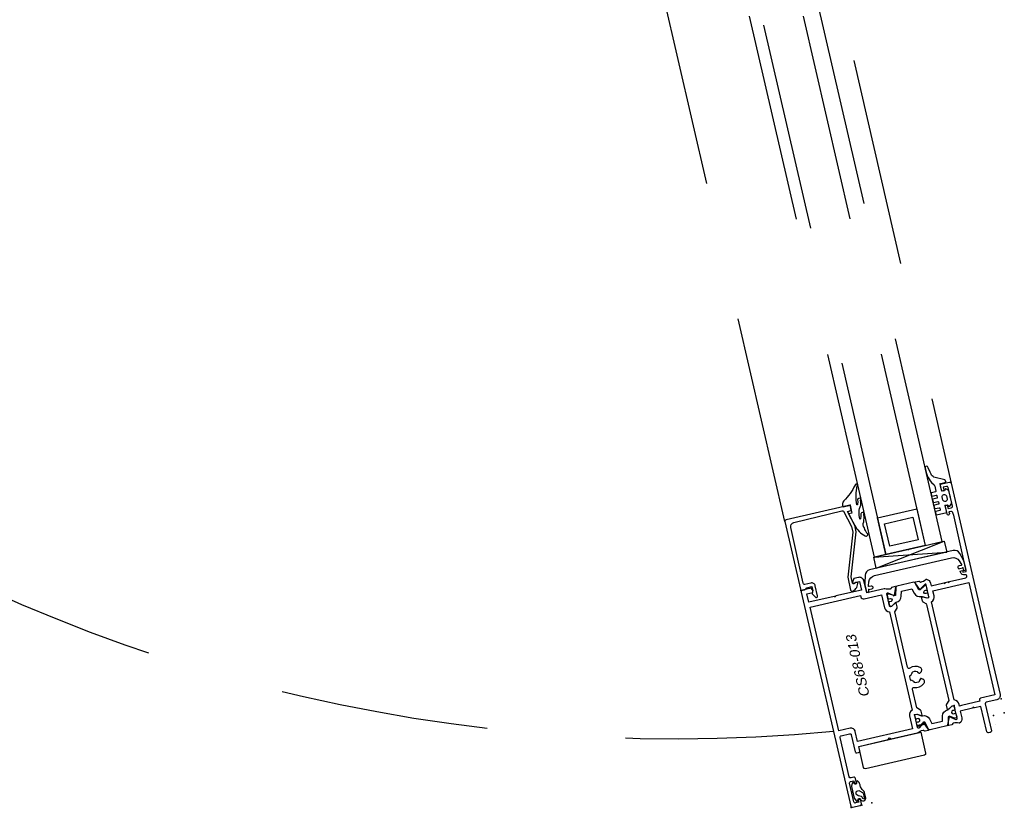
# Model space of a CAD drawing. Header units: centimetres. Extents: x -15121 to 17422, y -60492 to 0.
# Tile 142 of 256: x 2301 to 2335, y -30589 to -30562. Entities that reach past the tile are written whole.
import ezdxf
from ezdxf.enums import TextEntityAlignment as Align

# ---------------------------------------------------------------- set-up
doc = ezdxf.new("R2010")
doc.units = ezdxf.units.CM
doc.header["$LTSCALE"] = 60
doc.linetypes.add('KRE-SR', pattern=[0.2, 0.12, -0.08])
for name, color, linetype in [('A-DRZ', 7, 'Continuous'), ('BA_drz', 7, 'Continuous'), ('RI-PROFILE', 8, 'Continuous')]:
    doc.layers.add(name, color=color, linetype=linetype)
doc.styles.add('T5', font='arial.ttf', dxfattribs={"oblique": 10, "height": 3.5})

# ---------------------------------------------------------------- blocks, each defined once
blk = doc.blocks.new('PDKŁ')
for p, q in [((3.91, 12.5), (0.01, -12.5)), ((0.01, 12.5), (3.91, -12.5))]:
    blk.add_line(p, q)
blk.add_lwpolyline([(3.91, 12.5), (3.91, -12.5), (0, -12.5), (0, 12.5), (3.91, 12.5)])
blk = doc.blocks.new('drzwi90+50')
at = {"layer": 'A-DRZ'}
blk.add_arc((-160.359, -17.013), 42.859, 276.4834, 276.855, dxfattribs=at)
at = {"layer": 'RI-PROFILE', "linetype": 'KRE-SR'}
for p, q in [((-158.278, -12.671), (-158.278, -51.671)), ((-152.378, -51.671), (-152.378, -12.671))]:
    blk.add_line(p, q, dxfattribs=at)
at = {"layer": 'RI-PROFILE'}
for p, q in [((-157.887, -60.142), (-157.887, -60.142)), ((-153.933, -60.621), (-153.933, -60.621)), ((-152.77, -61.501), (-152.77, -61.501))]:
    blk.add_line(p, q, dxfattribs=at)
at = {"layer": 'RI-PROFILE', "linetype": 'KRE-SR'}
for points in [[(-156.919, -10.777), (-156.919, -53.567), (-157.519, -53.567), (-157.519, -10.777)], [(-155.519, -10.777), (-155.519, -53.567), (-155.119, -53.567), (-155.119, -10.777)]]:
    blk.add_lwpolyline(points, dxfattribs=at)
at = {"layer": 'RI-PROFILE'}
for points in [[(-157.698, -51.636), (-157.698, -51.82, 0.414214), (-157.678, -51.84), (-157.538, -51.84, -0.414214), (-157.518, -51.86), (-157.518, -51.94, -0.414214), (-157.538, -51.96), (-157.678, -51.96, 0.414214), (-157.698, -51.98), (-157.698, -52.04, 0.414214), (-157.678, -52.06), (-157.538, -52.06, -0.414214), (-157.518, -52.08), (-157.518, -52.16, -0.414214), (-157.538, -52.18), (-157.678, -52.18, 0.414214), (-157.698, -52.2), (-157.698, -52.26, 0.414214), (-157.678, -52.28), (-157.538, -52.28, -0.414208), (-157.518, -52.3), (-157.518, -52.38, -0.414219), (-157.538, -52.4), (-157.678, -52.4, 0.414214), (-157.698, -52.42), (-157.698, -52.48, 0.414214), (-157.678, -52.5), (-157.538, -52.5, -0.413901), (-157.518, -52.52), (-157.518, -52.6, -0.410424), (-157.538, -52.62), (-157.898, -52.62), (-157.898, -52.371), (-157.898, -52.371), (-157.987, -52.371), (-158.016, -52.421, -0.392584), (-158.053, -52.428), (-158.138, -52.342), (-158.138, -51.9), (-158.055, -51.816, -0.342583), (-158.023, -51.818), (-157.988, -51.87), (-157.898, -51.87), (-157.898, -51.6), (-158.118, -51.6), (-158.09, -51.505), (-157.742, -51.331, 0.146205), (-157.668, -51.205), (-157.65, -51.134), (-157.617, -50.974), (-157.609, -50.917, -0.694648), (-157.518, -50.952), (-157.518, -51.112), (-157.531, -51.223, -0.091297), (-157.612, -51.495), (-157.687, -51.588, 0.148233)], [(-155.077, -52.133), (-155.09, -52.045, -1), (-155.023, -51.975, -0.221584), (-154.996, -52.004), (-154.974, -52.094), (-154.95, -52.159), (-154.94, -52.169), (-154.923, -52.166, 0.175319), (-155.057, -51.703), (-155.089, -51.594), (-155.086, -51.542, -1), (-155.036, -51.465, -0.317302), (-154.996, -51.498), (-154.986, -51.574), (-154.956, -51.652), (-154.951, -51.664), (-154.938, -51.665), (-154.925, -51.665, 0.074745), (-155.087, -51.028, -1), (-155.038, -50.967, -0.20561), (-155.021, -50.984, 0.095737), (-154.519, -51.426, -0.250819), (-154.448, -51.621), (-154.698, -51.621), (-154.698, -51.855), (-154.698, -51.901), (-154.588, -51.901), (-154.602, -51.965), (-154.691, -52.334, -0.13918), (-154.966, -52.778, -0.962884), (-155.05, -52.693, 0.084626), (-155.003, -52.503, 0.323058), (-155.028, -52.288), (-155.047, -52.236), (-155.054, -52.22, -0.058863)], [(-154.38, -51.751, 0.287858), (-154.425, -51.778), (-154.578, -52.35), (-154.578, -52.548), (-154.058, -54.028), (-154.058, -54.486, -0.459407), (-154.119, -54.537, -0.329042), (-154.357, -54.271), (-154.282, -54.271, -0.256151), (-154.245, -54.289), (-154.236, -54.299, 0.632112), (-154.178, -54.271), (-154.178, -54.048), (-154.698, -52.568), (-154.698, -52.334), (-154.637, -52.104), (-154.558, -51.811), (-154.698, -51.811), (-154.698, -51.671, -0.418945), (-154.648, -51.621), (-152.428, -51.621, -0.414214), (-152.378, -51.671), (-152.378, -54.071, -0.414214), (-152.428, -54.121), (-152.508, -54.121, -0.287257), (-152.543, -54.107), (-152.564, -54.086, 0.267249), (-152.599, -54.071), (-152.778, -54.071), (-152.778, -54.221), (-152.765, -54.221), (-152.733, -54.321), (-152.82, -54.471), (-152.848, -54.471), (-152.85, -54.471), (-152.851, -54.471, -0.454319), (-152.898, -54.421), (-152.898, -54.071, -0.462511), (-152.768, -53.941), (-152.559, -53.941, 0.416568), (-152.509, -53.891), (-152.525, -51.918, 0.405463), (-152.673, -51.769)], [(-157.991, -54.487, 0.638068), (-157.972, -54.514), (-157.899, -54.514, -1.146176), (-157.899, -54.614), (-158.009, -54.614), (-158.009, -54.659), (-158.009, -54.703), (-158.054, -54.703), (-158.099, -54.703), (-158.1, -54.659), (-158.1, -54.426), (-158.1, -54.39), (-158.088, -54.357), (-158.017, -54.1, -0.351665), (-157.824, -53.954), (-154.853, -53.954, -0.362129), (-154.661, -54.1), (-154.59, -54.357), (-154.578, -54.39), (-154.578, -54.426), (-154.578, -54.659, -0.99031), (-154.669, -54.659), (-154.669, -54.613), (-154.779, -54.614, -1.11146), (-154.779, -54.514), (-154.706, -54.514, 0.655905), (-154.687, -54.487), (-154.738, -54.348, 0.31307), (-154.973, -54.184), (-157.705, -54.184, 0.342952), (-157.94, -54.348)], [(-157.543, -59.191), (-157.543, -59.241), (-156.899, -59.241), (-156.823, -59.241), (-156.823, -59.241), (-156.823, -59.186, -0.286465), (-156.693, -58.996), (-156.693, -55.519, -0.286465), (-156.823, -55.329), (-156.823, -55.151), (-158.098, -55.151), (-158.098, -59.141), (-157.593, -59.141, -0.414214)], [(-155.263, -60.621), (-153.163, -60.621, 0.398169), (-153.113, -60.571), (-153.113, -59.821), (-155.313, -59.821), (-155.313, -60.571, 0.369204)], [(-152.684, -61.592, 0.767684), (-152.758, -61.611), (-152.76, -61.624, -0.085146), (-152.762, -61.634, -0.196823), (-152.818, -61.682, -0.478694), (-152.953, -61.613), (-152.953, -61.423), (-152.953, -61.423, -0.174661), (-152.926, -61.347), (-152.919, -61.339), (-152.894, -61.302), (-152.891, -61.299), (-152.856, -61.191, 0.068397), (-152.859, -61.119), (-152.859, -61.106, -0.170232), (-152.812, -60.982, -0.665595), (-152.759, -61.001), (-152.759, -61.031, 0.766536), (-152.684, -61.051), (-152.658, -61.006, -0.60612), (-152.605, -61.009), (-152.563, -61.098), (-152.559, -61.119), (-152.559, -61.524), (-152.563, -61.545), (-152.605, -61.634, -0.606131), (-152.658, -61.636)], [(-152.797, -61.325), (-152.884, -61.405, 0.18506), (-152.902, -61.464), (-152.902, -61.594), (-152.891, -61.615), (-152.868, -61.622), (-152.847, -61.611), (-152.838, -61.59), (-152.837, -61.578), (-152.835, -61.559), (-152.813, -61.527), (-152.77, -61.501), (-152.724, -61.48), (-152.697, -61.465, 0.433179), (-152.676, -61.333, 0.420657), (-152.797, -61.325, -1.025064)]]:
    blk.add_lwpolyline(points, format="xyb", close=True, dxfattribs=at)
for points in [[(-156.514, -55.561), (-156.408, -55.455, 0.198555), (-156.394, -55.42), (-156.394, -55.271), (-156.434, -55.271), (-156.559, -55.344, -0.131676), (-156.569, -55.346), (-156.624, -55.346, -0.414214), (-156.644, -55.326), (-156.644, -54.895, -0.606807), (-156.596, -54.871), (-156.432, -54.98, 0.859859), (-156.397, -55.005), (-156.287, -54.746, 0.535124), (-156.306, -54.718), (-156.419, -54.718, 0.194092), (-156.433, -54.723), (-156.467, -54.756, -0.197355), (-156.482, -54.762, -0.10926), (-156.676, -54.715, 0.191135), (-156.691, -54.714, 0.334349), (-156.803, -54.871), (-156.803, -54.971), (-157.248, -54.971), (-157.278, -55.001), (-157.308, -54.971), (-157.398, -54.971), (-157.428, -55.001), (-157.458, -54.971), (-158.028, -54.971, -0.414214), (-158.078, -54.921), (-158.078, -54.911, -0.414214), (-158.028, -54.861), (-158.018, -54.861, 0.414214), (-157.898, -54.741), (-157.898, -54.701), (-157.978, -54.701), (-157.978, -54.761), (-158.078, -54.761, -0.412055), (-158.098, -54.741), (-158.113, -52.721), (-158.098, -52.721), (-158.098, -52.671, -0.414214), (-158.048, -52.621), (-157.978, -52.621), (-157.978, -52.681, 0.999654), (-157.898, -52.681), (-157.898, -52.411), (-157.898, -52.411), (-157.898, -52.41, 0.978144), (-157.978, -52.411), (-157.978, -52.501), (-157.978, -52.501), (-158.088, -52.501, -0.414214), (-158.138, -52.451), (-158.138, -51.791, -0.414214), (-158.088, -51.741), (-157.978, -51.741), (-157.978, -51.832, 0.99805), (-157.898, -51.831), (-157.898, -51.671, 0.414214), (-157.948, -51.621), (-158.228, -51.621, 0.414214), (-158.278, -51.671), (-158.278, -57.007), (-158.278, -59.171, 0.414214), (-158.128, -59.321), (-157.753, -59.321, -0.414183), (-157.703, -59.371), (-157.703, -60.321, 0.414183), (-157.653, -60.371), (-157.593, -60.371, 0.414214), (-157.543, -60.321), (-157.543, -59.421), (-157.308, -59.421), (-157.278, -59.391), (-157.248, -59.421), (-156.803, -59.421), (-156.803, -59.661, 0.341446), (-156.69, -59.818, 0.185214), (-156.675, -59.817, -0.10859), (-156.482, -59.771, -0.197355), (-156.467, -59.776), (-156.433, -59.81, 0.194092), (-156.419, -59.815), (-156.306, -59.815, 0.535124), (-156.287, -59.787), (-156.397, -59.528, 1.097514), (-156.432, -59.547), (-156.596, -59.662, -0.606807), (-156.644, -59.637), (-156.644, -59.206, -0.414214), (-156.624, -59.186), (-156.569, -59.186, -0.131676), (-156.559, -59.189), (-156.434, -59.261), (-156.394, -59.261), (-156.394, -59.113, 0.198555), (-156.408, -59.078), (-156.513, -58.972), (-156.513, -55.565)], [(-157.868, -52.058, 0.855905), (-158.014, -52.058), (-158.014, -52.176, 0.885646), (-157.868, -52.176), (-157.868, -52.058)], [(-155.373, -58.971), (-155.373, -58.308, 0.526663), (-155.441, -58.261, -0.262924), (-155.797, -58.209, -0.53092), (-155.786, -58.044), (-155.741, -58.017, -0.386405), (-155.715, -58.023, 0.112964), (-155.656, -58.075), (-155.674, -58.093, 0.272961), (-155.471, -58.093), (-155.49, -58.075, 0.145873), (-155.419, -58.004), (-155.4, -58.022, 0.273231), (-155.4, -57.819), (-155.419, -57.837, 0.145875), (-155.49, -57.767), (-155.471, -57.748, 0.272863), (-155.674, -57.748), (-155.656, -57.767, 0.112751), (-155.715, -57.818, -0.386734), (-155.741, -57.824), (-155.786, -57.797, -0.530631), (-155.796, -57.632, -0.262669), (-155.441, -57.58, 0.526689), (-155.373, -57.533), (-155.373, -55.561), (-155.479, -55.455, -0.198555), (-155.493, -55.42), (-155.493, -55.271), (-155.453, -55.271), (-155.328, -55.344, 0.131676), (-155.318, -55.346), (-155.263, -55.346, 0.414214), (-155.243, -55.326), (-155.243, -54.895, 0.606807), (-155.291, -54.871), (-155.455, -54.986, -1.097514), (-155.49, -55.005), (-155.6, -54.746, -0.535124), (-155.581, -54.718), (-155.468, -54.718, -0.194092), (-155.454, -54.723), (-155.42, -54.756, 0.197355), (-155.405, -54.762, 0.108245), (-155.212, -54.716, -0.112365), (-155.191, -54.711), (-154.578, -54.711), (-154.578, -54.284, -0.414214), (-154.416, -54.121), (-154.25, -54.121), (-154.181, -54.241, -0.577388), (-154.198, -54.271), (-154.418, -54.271), (-154.418, -54.571), (-153.508, -54.571), (-153.478, -54.601), (-153.448, -54.571), (-152.558, -54.571), (-152.558, -54.271), (-152.76, -54.271), (-152.778, -54.204, -0.199244), (-152.776, -54.189), (-152.737, -54.121), (-152.428, -54.121, -0.414214), (-152.378, -54.171), (-152.378, -61.771, -0.41423), (-152.428, -61.821), (-152.708, -61.821, -0.414197), (-152.758, -61.771), (-152.758, -61.612), (-152.678, -61.611), (-152.678, -61.701), (-152.568, -61.701, 0.414214), (-152.518, -61.651), (-152.518, -60.991, 0.414214), (-152.568, -60.941), (-152.678, -60.941), (-152.678, -61.031), (-152.758, -61.031), (-152.758, -60.871, -0.414214), (-152.708, -60.821), (-152.608, -60.821, 0.414182), (-152.558, -60.771), (-152.558, -59.371, 0.414246), (-152.608, -59.321), (-152.903, -59.321, 0.414214), (-152.953, -59.371), (-152.953, -59.972, -0.414214), (-153.003, -60.022), (-153.063, -60.022, -0.414408), (-153.113, -59.972), (-153.113, -59.821), (-154.163, -59.821), (-154.213, -59.771), (-154.263, -59.821), (-155.191, -59.821, -0.112289), (-155.212, -59.816, 0.108219), (-155.405, -59.771, 0.197355), (-155.42, -59.776), (-155.454, -59.81, -0.194092), (-155.468, -59.815), (-155.581, -59.815, -0.535124), (-155.6, -59.787), (-155.49, -59.528, -1.097514), (-155.455, -59.547), (-155.291, -59.662, 0.606807), (-155.243, -59.637), (-155.243, -59.206, 0.414214), (-155.263, -59.186), (-155.318, -59.186, 0.131676), (-155.328, -59.189), (-155.453, -59.261), (-155.493, -59.261), (-155.493, -59.113, -0.198555), (-155.479, -59.078), (-155.373, -58.972)], [(-156.565, -54.924), (-156.405, -55.024), (-156.36, -55.014), (-156.291, -54.754, -0.340697), (-156.243, -54.716), (-155.644, -54.716, -0.340697), (-155.595, -54.754), (-155.527, -55.014), (-155.482, -55.012), (-155.322, -54.924), (-155.322, -54.924), (-155.322, -54.924), (-155.322, -54.924), (-155.322, -54.924), (-155.321, -54.924), (-155.321, -54.924), (-155.321, -54.924), (-155.321, -54.923), (-155.321, -54.923), (-155.32, -54.923), (-155.32, -54.923), (-155.32, -54.923), (-155.32, -54.923), (-155.32, -54.923), (-155.319, -54.923), (-155.319, -54.923), (-155.319, -54.923), (-155.319, -54.923), (-155.319, -54.923), (-155.318, -54.923), (-155.318, -54.922), (-155.318, -54.922), (-155.318, -54.922), (-155.318, -54.922), (-155.317, -54.922), (-155.317, -54.922), (-155.317, -54.922), (-155.317, -54.922), (-155.317, -54.922), (-155.316, -54.922), (-155.316, -54.922), (-155.316, -54.922), (-155.316, -54.922), (-155.316, -54.922), (-155.315, -54.922), (-155.315, -54.922), (-155.315, -54.922), (-155.315, -54.922), (-155.315, -54.922), (-155.314, -54.922), (-155.314, -54.922), (-155.314, -54.922), (-155.314, -54.922), (-155.313, -54.922), (-155.313, -54.921), (-155.313, -54.921), (-155.313, -54.921), (-155.313, -54.921), (-155.312, -54.921), (-155.312, -54.921), (-155.268, -54.921, -0.414214), (-155.243, -54.946), (-155.243, -55.056, -0.414214), (-155.268, -55.081), (-155.293, -55.081, 1.657677), (-155.29, -55.186), (-155.268, -55.186, -0.414214), (-155.243, -55.211), (-155.243, -55.321, -0.414214), (-155.268, -55.346), (-155.317, -55.346), (-155.471, -55.258, 0.13166), (-155.486, -55.254), (-155.501, -55.254, -0.340635), (-155.714, -55.09), (-155.759, -54.916), (-156.127, -54.916), (-156.173, -55.09, -0.340635), (-156.386, -55.254), (-156.401, -55.254, 0.13166), (-156.416, -55.258), (-156.569, -55.346), (-156.618, -55.346, -0.414214), (-156.643, -55.321), (-156.643, -55.211, -0.414214), (-156.618, -55.186), (-156.597, -55.186, 1.657677), (-156.594, -55.081), (-156.618, -55.081, -0.414214), (-156.643, -55.056), (-156.643, -54.946, -0.414214), (-156.618, -54.921), (-156.575, -54.921), (-156.574, -54.921), (-156.574, -54.921), (-156.574, -54.921), (-156.574, -54.921), (-156.574, -54.921), (-156.573, -54.922), (-156.573, -54.922), (-156.573, -54.922), (-156.573, -54.922), (-156.572, -54.922), (-156.572, -54.922), (-156.572, -54.922), (-156.572, -54.922), (-156.572, -54.922), (-156.571, -54.922), (-156.571, -54.922), (-156.571, -54.922), (-156.571, -54.922)], [(-155.063, -54.891), (-155.063, -55.346, -0.334009), (-155.193, -55.519), (-155.193, -59.013, -0.334009), (-155.063, -59.186), (-155.063, -59.641), (-153.113, -59.641), (-153.113, -59.291, -0.414214), (-152.963, -59.141), (-152.558, -59.141), (-152.558, -54.751), (-154.349, -54.751), (-154.349, -54.791, -0.414214), (-154.449, -54.891), (-155.063, -54.891), (-155.063, -54.891)], [(-156.571, -59.611), (-156.571, -59.611), (-156.571, -59.611, 0.023506), (-156.565, -59.609), (-156.405, -59.502), (-156.36, -59.519), (-156.291, -59.779, 0.340697), (-156.243, -59.816), (-155.644, -59.816, 0.433468), (-155.601, -59.779), (-155.527, -59.519), (-155.482, -59.503), (-155.322, -59.609, 0.183125), (-155.312, -59.611), (-155.268, -59.611, 0.464399), (-155.245, -59.586), (-155.245, -59.476, 0.464399), (-155.268, -59.451), (-155.293, -59.451, -1.657677), (-155.29, -59.346), (-155.268, -59.346, 0.479106), (-155.246, -59.321), (-155.245, -59.211, 0.508681), (-155.268, -59.188), (-155.317, -59.188), (-155.471, -59.275, -0.13166), (-155.486, -59.279), (-155.501, -59.279, 0.340635), (-155.714, -59.443), (-155.759, -59.616), (-156.127, -59.616), (-156.173, -59.443, 0.340635), (-156.386, -59.279), (-156.401, -59.279, -0.13166), (-156.416, -59.275), (-156.569, -59.186), (-156.618, -59.186, 0.414214), (-156.643, -59.211), (-156.643, -59.321, 0.414214), (-156.618, -59.346), (-156.597, -59.346, -1.657677), (-156.594, -59.451), (-156.618, -59.451, 0.414214), (-156.643, -59.476), (-156.643, -59.586, 0.414214), (-156.618, -59.611), (-156.575, -59.611), (-156.574, -59.611), (-156.574, -59.611), (-156.574, -59.611), (-156.574, -59.611), (-156.574, -59.611), (-156.573, -59.611), (-156.573, -59.611), (-156.573, -59.611), (-156.573, -59.611), (-156.572, -59.611), (-156.572, -59.611), (-156.572, -59.611), (-156.572, -59.611), (-156.572, -59.611), (-156.571, -59.611), (-156.571, -59.611)]]:
    blk.add_lwpolyline(points, format="xyb", dxfattribs=at)
for points in [[(-155.519, -52.267), (-156.919, -52.267), (-156.919, -53.567), (-155.519, -53.567)], [(-156.719, -53.317), (-155.719, -53.317), (-155.719, -52.517), (-156.719, -52.517)]]:
    blk.add_lwpolyline(points, close=True, dxfattribs=at)
at = {"layer": 'RI-PROFILE', "linetype": 'KRE-SR'}
blk.add_arc((-159.965, -2.161), 57.465, 277.58629, 0.14685, dxfattribs=at)
at = {"layer": 'RI-PROFILE'}
for p in [(-158.278, -51.621), (-157.898, -51.6), (-157.898, -51.621), (-154.698, -51.621), (-154.698, -51.621), (-158.138, -52.121), (-157.898, -52.371), (-157.519, -53.567), (-156.319, -53.567), (-155.119, -53.567), (-152.378, -54.121), (-152.378, -54.121), (-158.099, -54.703), (-158.009, -54.614), (-154.669, -54.613), (-156.644, -59.186), (-156.644, -59.186), (-155.243, -59.186), (-155.243, -59.186), (-158.278, -59.321), (-158.278, -59.821), (-158.278, -59.821), (-157.898, -59.821), (-152.518, -61.321), (-153.113, -61.821), (-152.758, -61.821), (-152.38, -61.821), (-152.378, -61.821)]:
    blk.add_point(p, dxfattribs=at)
at = {"layer": 'RI-PROFILE', "extrusion": (0, 0, -1), "xscale": 0.0999999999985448, "yscale": 0.0999999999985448, "zscale": -0.0999999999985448, "rotation": 90}
blk.add_blockref('PDKŁ', (156.339, -53.954), dxfattribs=at)
at = {"layer": 'RI-PROFILE', "style": 'T5', "oblique": 10, "text_generation_flag": 4, "width": 1.015427}
blk.add_text('CS68-013', height=0.3447, rotation=90, dxfattribs=at).set_placement((-153.879, -56.003), align=Align.RIGHT)

msp = doc.modelspace()

# ---------------------------------------------------------------- block references
at = {"layer": 'BA_drz', "xscale": -1, "rotation": 13.00000000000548}
msp.add_blockref('drzwi90+50', (2167.4961, -30562.8053), dxfattribs=at)

doc.saveas('drawing.dxf')
